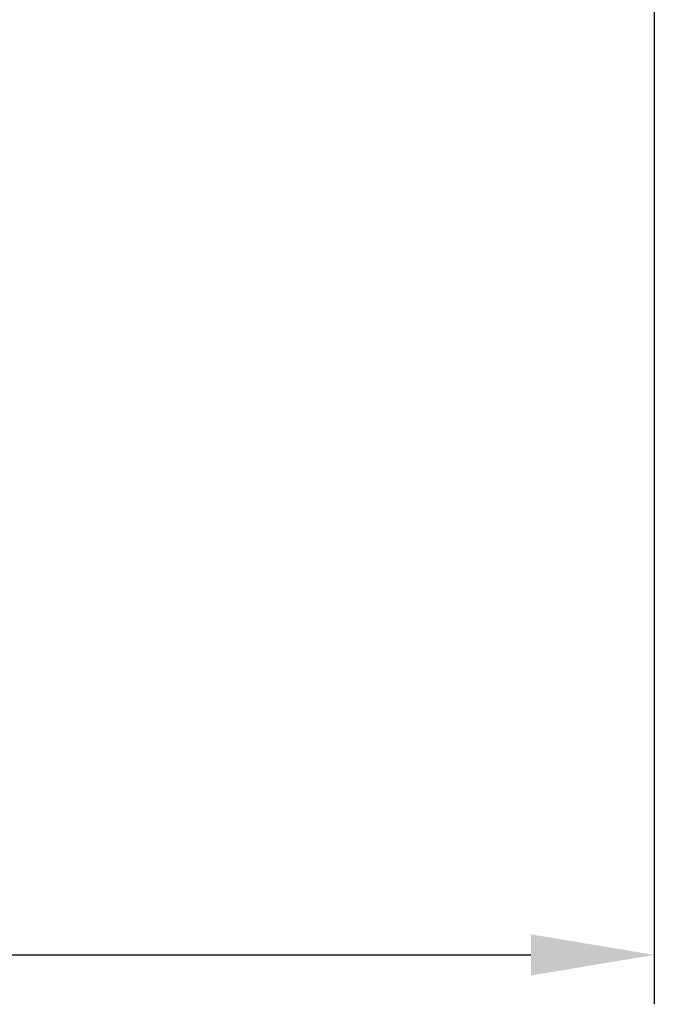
# Model space of a CAD drawing. Extents: x -167 to 168, y 66 to 155.
# Tile 43 of 61: x 149 to 159, y 66 to 82. Entities that reach past the tile are written whole.
import ezdxf

# ---------------------------------------------------------------- set-up
doc = ezdxf.new("R2010")
doc.units = 0
doc.header["$MEASUREMENT"] = 0
doc.layers.add('DIM', color=4, linetype='CONTINUOUS')
doc.styles.add('DIM-7', font='SIMPLEX.shx', dxfattribs={"width": 0.7, "bigfont": 'chineset.shx'})
doc.dimstyles.new('CNS', dxfattribs={"dimtxt": 3.5, "dimasz": 2.5, "dimexe": 1, "dimexo": 1.5, "dimgap": 0.09, "dimtad": 0, "dimdsep": 46, "dimtxsty": 'DIM-7', "dimcen": 0.09, "dimclrd": 1, "dimclre": 1, "dimclrt": 4, "dimadec": 0, "dimazin": 0, "dimtfac": 1, "dimtix": 1, "dimtmove": 2, "dimatfit": 3, "dimfxl": 1, "dimtvp": 0.971429, "dimtolj": 1, "dimarcsym": 0})

# ---------------------------------------------------------------- blocks, each defined once
blk = doc.blocks.new('*D1')
at = {"layer": 'DIM', "color": 7, "lineweight": -2, "transparency": 16777216}
for p, q in [((117.181, 86.048), (117.181, 66.219)), ((159.181, 82.298), (159.181, 66.219)), ((119.181, 67.019), (157.181, 67.019))]:
    blk.add_line(p, q, dxfattribs=at)
at = {"layer": 'DIM', "color": 7, "transparency": 16777216}
for points in [[(119.181, 67.352), (119.181, 66.685), (117.181, 67.019)], [(157.181, 67.352), (157.181, 66.685), (159.181, 67.019)]]:
    blk.add_solid(points, dxfattribs=at)
at = {"layer": 'DIM', "color": 7, "transparency": 16777216, "insert": (138.181, 69.219), "char_height": 2.8, "attachment_point": 5, "style": 'DIM-7'}
blk.add_mtext('\\A1;42', dxfattribs=at)

msp = doc.modelspace()

# ---------------------------------------------------------------- dimensions: what is measured, and where the dimension line sits
at = {"layer": 'DIM', "color": 7}
dim = msp.add_linear_dim(base=(159.181, 67.019), p1=(117.181, 87.248), p2=(159.181, 83.498), dimstyle='CNS', override={"dimscale": 0.8, "dimgap": 1, "dimtad": 1, "dimclrd": 7, "dimclre": 7, "dimclrt": 7, "dimtol": 0, "dimlim": 0, "dimtm": 0.1, "dimtfac": 0.6, "dimtmove": 1}, dxfattribs=at)
dim.commit()
dim.dimension.update_dxf_attribs({"geometry": '*D1', "text_midpoint": (138.181, 69.219)})

doc.saveas('drawing.dxf')
